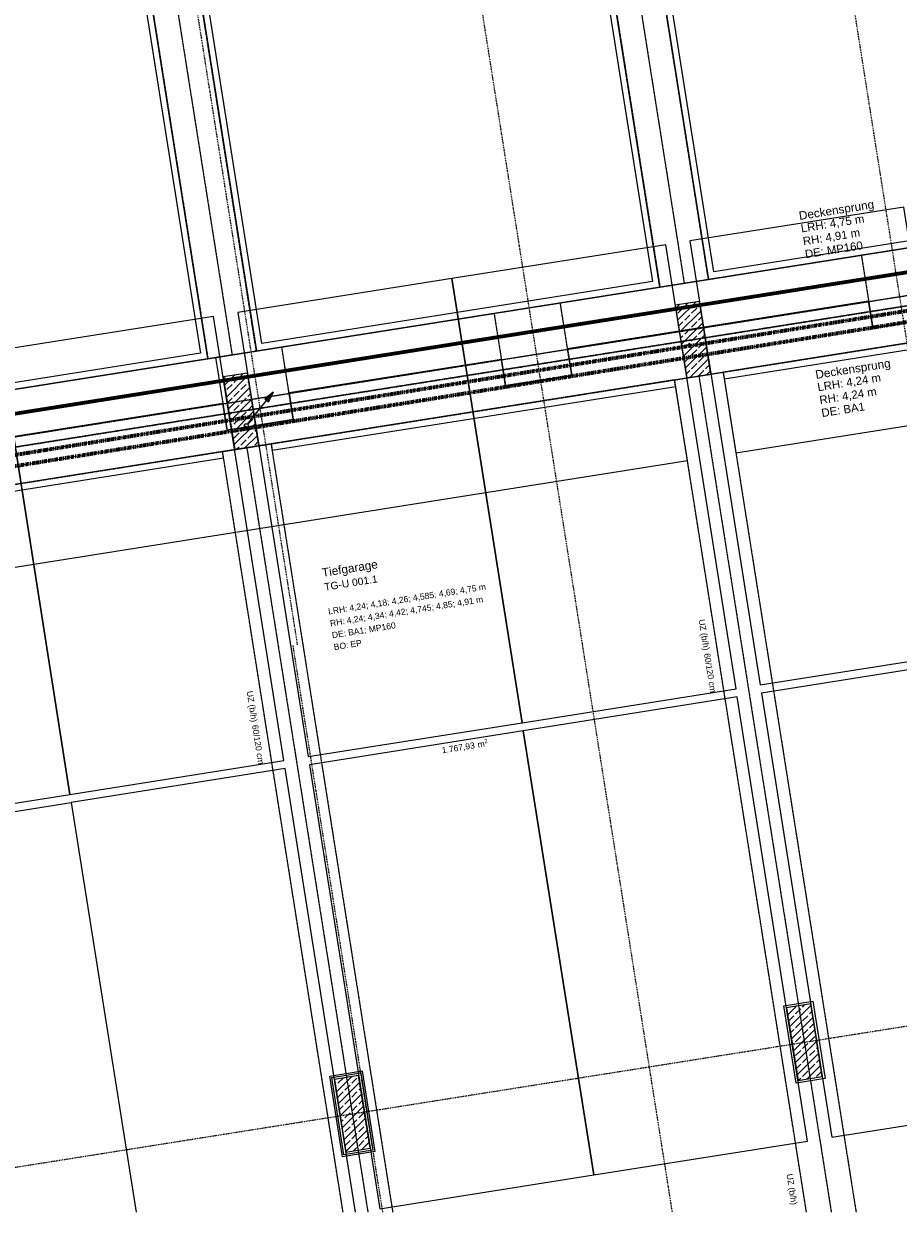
# Model space of a CAD drawing. Header units: millimetres. Extents: x 1523 to 75153, y -41886 to 10268.
# Tile 24 of 54: x 46177 to 56876, y -38700 to -24164. Entities that reach past the tile are written whole.
import ezdxf

# ---------------------------------------------------------------- set-up
doc = ezdxf.new("R2010")
doc.units = ezdxf.units.MM
for name, pattern in [('_Projekt 07 -  _  -  _  -  _  -', [7.5, 3.5, -2, 0, -2]), ('CAx_nichtHalbton', [20001.0584, 10000, -0.5292, 10000, -0.5292]), ('IMPORT-STRICHPUNKT _7_', [20, 10, -5, 0, -5]), ('IMPORT-VERDECKT _8_', [7.5, 5, -2.5]), ('Rasterlinie', [22.225, 12.7, -3.175, 3.175, -3.175])]:
    doc.linetypes.add(name, pattern=pattern)
for name, color, linetype, lineweight, true_color in [('20 A--Träger _ Deckenkonstruktion', 7, 'IMPORT-VERDECKT _8_', 13, 0x656565), ('50 A--Möblierung', 7, 'Continuous', 13, 0x656565), ('90 A--Achsraster _1_50_', 7, 'IMPORT-STRICHPUNKT _7_', 13, 0x656565), ('97 A--Etiketten _ Deckensprung', 7, 'Continuous', 13, 0x656565), ('97 A--Etiketten _ Träger', 7, 'Continuous', 13, 0x656565), ('Neubau_10 A--Stütze', 7, 'Continuous', 13, 0x656565), ('Neubau_10 VSI--Wärmeschutz _veritkal_', 7, 'Continuous', 13, 0x656565), ('Neubau_20 A--Träger _ Deckenkonstruktion', 7, 'IMPORT-VERDECKT _8_', 13, 0x656565), ('Neubau_20 VSI--Wärmeschutz _horizontal_ S_D', 7, 'Continuous', 13, 0x656565), ('Neubau_30 A--Träger _ Dachkonstruktion', 7, 'IMPORT-VERDECKT _8_', 13, 0x656565), ('Neubau_80 A--Raum', 7, 'Continuous', 13, 0x656565), ('Sockelbeschichtung Sprühnebel', 7, 'Continuous', 13, 0x656565), ('Xref_706_5_--_ÜP_-1_000_16_Übersichtsplan UG_IFC 2025_01_13_dwg', 7, 'Continuous', 13, 0x767676), ('XX', 7, 'Continuous', 18, 0x804040)]:
    doc.layers.add(name, color=color, linetype=linetype, lineweight=lineweight, true_color=true_color)
for name, color, linetype, lineweight in [('A-____-NOTE-TEXT', 7, 'Continuous', 13), ('Ex_LE-Trasse', 7, 'Continuous', 18), ('S-GRID-____-OTLN', 7, 'Continuous', 9)]:
    doc.layers.add(name, color=color, linetype=linetype, lineweight=lineweight)
doc.styles.add('Arial', font='arial.ttf', dxfattribs={"height": 75})
doc.styles.add('Arial_1', font='arial.ttf', dxfattribs={"height": 49.5})
doc.styles.add('Arial_3', font='arial.ttf', dxfattribs={"height": 100})
doc.styles.add('Arial_B', font='txt', dxfattribs={"height": 103.174603})
doc.styles.add('Arial_B_1', font='txt', dxfattribs={"height": 90.277778})
pattern_1 = [(131.336, (0, 0), (90.10192, 79.25683), []), (131.336, (-45.05, -39.63), (90.10192, 79.25683), [90, -30])]

# ---------------------------------------------------------------- blocks, each defined once
blk = doc.blocks.new('ELT_Leerrohr_Steigepfeil 1_50 - Anfang rauf-28785750-SuD_-1UG gesamt Plot  - Blatt 2')
at = {"layer": 'Ex_LE-Trasse'}
blk.add_circle((0, 0), 25.1, dxfattribs=at)
blk = doc.blocks.new('Xref_706_5_--_ÜP_-1_000_11_Übersichtsplan UG_IFC 2024_09_30_dwg_Standard-Rastermarker_13-41960566-SuD_-1UG gesamt Plot  - Blatt 2')
at = {"layer": '90 A--Achsraster _1_50_', "color": 9, "true_color": 0xcbcbcb, "flags": 128}
blk.add_lwpolyline([(0, 0), (590, 0), (27910, 0), (28500, 0)], dxfattribs=at)
blk = doc.blocks.new('Xref_706_5_--_ÜP_-1_000_11_Übersichtsplan UG_IFC 2024_09_30_dwg_Standard-Rastermarker_12-V5-SuD_-1UG gesamt Plot  - Blatt 2')
at = {"layer": '90 A--Achsraster _1_50_', "color": 9, "true_color": 0xcbcbcb}
blk.add_line((0, 0), (28500, 0), dxfattribs=at)
blk = doc.blocks.new('Xref_706_5_--_ÜP_-1_000_11_Übersichtsplan UG_IFC 2024_09_30_dwg_Standard-Rastermarker_24-41960578-SuD_-1UG gesamt Plot  - Blatt 2')
at = {"layer": '90 A--Achsraster _1_50_', "color": 9, "true_color": 0xcbcbcb}
blk.add_line((37191, 0), (92370, 0), dxfattribs=at)
blk = doc.blocks.new('Xref_706_5_--_ÜP_-1_000_11_Übersichtsplan UG_IFC 2024_09_30_dwg_Standard-Rastermarker_28-41960582-SuD_-1UG gesamt Plot  - Blatt 2')
at = {"layer": '90 A--Achsraster _1_50_', "color": 9, "true_color": 0xcbcbcb}
blk.add_line((62535, 0), (92975, 0), dxfattribs=at)
blk = doc.blocks.new('Xref_706_5_--_ÜP_-1_000_11_Übersichtsplan UG_IFC 2024_09_30_dwg_Tiefgarage_TG-U 001_1_67-41960517-SuD_-1UG gesamt Plot  - Blatt 2')
at = {"layer": 'Neubau_80 A--Raum', "attachment_point": 1, "rotation": 92.6681, "line_spacing_factor": 0.941778}
for s, insert, char_height, width, style in [('2', (26553, -42472), 49.5, 46.06, 'Arial_1'), (' m', (26572, -42589), 75, 138.65, 'Arial'), ('1.767,93', (26592, -43003), 75, 488.49, 'Arial')]:
    blk.add_mtext(s, dxfattribs=dict(at, insert=insert, char_height=char_height, width=width, style=style))
blk = doc.blocks.new('Xref_706_5_--_ÜP_-1_000_16_Übersichtsplan UG_IFC 2025_01_13_dwg-35469238-SuD_-1UG gesamt Plot  - Blatt 2')
at = {"layer": 'Neubau_10 A--Stütze', "true_color": 0xcbcbcb}
h = blk.add_hatch(dxfattribs=at)
h.set_pattern_fill('FP_2', color=9, style=0, pattern_type=2)
h.set_pattern_definition(pattern_1)
h.paths.add_polyline_path([(34838, -36334), (34810, -36036), (33914, -36119), (33942, -36418)])
h = blk.add_hatch(dxfattribs=at)
h.set_pattern_fill('FP_2', color=9, style=0, pattern_type=2)
h.set_pattern_definition(pattern_1)
h.paths.add_polyline_path([(26176, -37143), (26148, -36845), (25252, -36928), (25280, -37227)])
h = blk.add_hatch(dxfattribs=at)
h.set_pattern_fill('FP_2', color=9, style=0, pattern_type=2)
h.set_pattern_definition(pattern_1)
h.paths.add_polyline_path([(35359, -41910), (35331, -41611), (34435, -41695), (34463, -41994)])
h = blk.add_hatch(dxfattribs=at)
h.set_pattern_fill('FP_2', color=9, style=0, pattern_type=2)
h.set_pattern_definition(pattern_1)
h.paths.add_polyline_path([(26697, -42719), (26669, -42420), (25773, -42504), (25801, -42803), (25814, -42802)])
at = {"color": 253, "lineweight": 13, "true_color": 0xaaaaaa, "flags": 128}
blk.add_lwpolyline([(34418, -42048), (34381, -41650), (35376, -41557), (35414, -41955)], close=True, dxfattribs=at)
at = {"layer": '20 A--Träger _ Deckenkonstruktion', "color": 9, "true_color": 0xcbcbcb}
for p, q in [((28297, -72218), (23827, -24357)), ((29442, -72111), (25413, -28979)), ((26074, -42232), (25040, -31163)), ((25727, -38576), (25380, -34863)), ((26048, -42011), (25804, -39393)), ((27190, -54185), (26078, -42280)), ((26471, -46542), (26124, -42828))]:
    blk.add_line(p, q, dxfattribs=at)
at = {"layer": '20 A--Träger _ Deckenkonstruktion', "color": 9, "true_color": 0xcbcbcb, "flags": 128}
for points in [[(28415, -73485), (23976, -25955), (24922, -25866), (24675, -23221), (23729, -23309)], [(24813, -34916), (25709, -34832), (25637, -34065), (24741, -34149)], [(25236, -39446), (26132, -39362), (26056, -38546), (25160, -38629)], [(25557, -42881), (26453, -42797), (26377, -41981), (25481, -42064)]]:
    blk.add_lwpolyline(points, dxfattribs=at)
at = {"layer": '50 A--Möblierung', "color": 9, "true_color": 0xcbcbcb, "flags": 128}
for points in [[(35557, -35966), (35311, -33327), (29835, -33839), (30081, -36477)], [(29981, -36487), (29735, -33848), (24259, -34360), (24505, -36998)], [(35831, -38903), (35585, -36265), (30109, -36776), (30355, -39415)], [(30256, -39424), (30009, -36785), (24533, -37297), (24780, -39935)], [(36078, -41542), (35831, -38903), (30355, -39415), (30602, -42053)], [(30502, -42062), (30256, -39424), (24780, -39935), (25026, -42574)], [(31023, -47638), (30777, -45000), (30530, -42361), (25054, -42873), (25300, -45511), (30777, -45000), (25300, -45511), (25547, -48150)]]:
    blk.add_lwpolyline(points, close=True, dxfattribs=at)
for points in [[(36100, -41841), (30630, -42352), (30876, -44990), (35929, -44518)], [(35757, -47196), (31123, -47629), (30876, -44990), (35929, -44518)]]:
    blk.add_lwpolyline(points, dxfattribs=at)
at = {"layer": '90 A--Achsraster _1_50_', "color": 9, "true_color": 0xcbcbcb}
for p, q in [((36348, -37971), (28808, -38675)), ((36122, -41507), (29133, -42160))]:
    blk.add_line(p, q, dxfattribs=at)
at = {"layer": '97 A--Etiketten _ Deckensprung', "color": 9, "true_color": 0xcbcbcb, "flags": 128}
for points in [[(23991, -18590), (27040, -51234), (29123, -73530)], [(25034, -31155), (25309, -34096), (25637, -34065), (25709, -34832), (25380, -34863), (25727, -38576), (26056, -38546), (26132, -39362), (25804, -39393), (26048, -42011), (26377, -41981), (26453, -42797), (26124, -42828), (26471, -46542), (26800, -46511), (26871, -47278), (26543, -47308), (26890, -51022), (27218, -50992), (27290, -51758), (26961, -51789), (27185, -54182)]]:
    blk.add_lwpolyline(points, dxfattribs=at)
at = {"layer": 'Neubau_10 A--Stütze', "color": 9, "true_color": 0xcbcbcb, "flags": 128}
for points in [[(34838, -36334), (34810, -36036), (33914, -36119), (33942, -36418)], [(26176, -37143), (26148, -36845), (25252, -36928), (25280, -37227)], [(35359, -41910), (35331, -41611), (34435, -41695), (34463, -41994)], [(26697, -42719), (26669, -42420), (25773, -42504), (25801, -42803)]]:
    blk.add_lwpolyline(points, close=True, dxfattribs=at)
at = {"layer": 'Neubau_10 VSI--Wärmeschutz _veritkal_', "color": 9, "true_color": 0xcbcbcb, "flags": 128}
for points in [[(13679, -32917), (24452, -31911), (24902, -36730), (14829, -37671), (13336, -37811), (12187, -37918), (12195, -37997), (24989, -36802), (24524, -31824)], [(14900, -38428), (24973, -37487), (25423, -42306), (15349, -43247), (13856, -43386), (12708, -43494), (12716, -43573), (25510, -42378), (25045, -37400), (12251, -38595), (12258, -38674), (13406, -38567), (14900, -38428)], [(25566, -42975), (12771, -44171), (12779, -44250), (13926, -44143), (15420, -44004)], [(15420, -44004), (25494, -43063), (25944, -47882), (15870, -48823), (14376, -48962), (13229, -49069), (13236, -49149), (26031, -47954), (25566, -42975)]]:
    blk.add_lwpolyline(points, dxfattribs=at)
for points in [[(26134, -36695), (26214, -36688), (25749, -31710), (25669, -31717)], [(26655, -42271), (26735, -42264), (26270, -37285), (26190, -37293)], [(27176, -47847), (27255, -47839), (26790, -42861), (26711, -42869)]]:
    blk.add_lwpolyline(points, close=True, dxfattribs=at)
at = {"layer": 'Neubau_20 A--Träger _ Deckenkonstruktion', "color": 9, "true_color": 0xcbcbcb}
for p, q in [((11974, -38319), (25017, -37101)), ((12495, -43895), (25538, -42677))]:
    blk.add_line(p, q, dxfattribs=at)
at = {"layer": 'Neubau_20 A--Träger _ Deckenkonstruktion', "color": 9, "true_color": 0xcbcbcb, "flags": 128}
for points in [[(24989, -36802), (11946, -38021), (12002, -38618), (25045, -37400)], [(25510, -42378), (12467, -43596), (12522, -44194), (25566, -42975)]]:
    blk.add_lwpolyline(points, close=True, dxfattribs=at)
at = {"layer": 'Neubau_20 VSI--Wärmeschutz _horizontal_ S_D', "color": 9, "true_color": 0xcbcbcb, "flags": 128}
for points in [[(25274, -27486), (24049, -27600), (24188, -29093), (25413, -28979), (26134, -36695), (27129, -36602), (26409, -28886), (26269, -27393), (26144, -26048), (25148, -26141)], [(27175, -47847), (28171, -47754), (27185, -37200), (26190, -37293)]]:
    blk.add_lwpolyline(points, close=True, dxfattribs=at)
at = {"layer": 'Neubau_30 A--Träger _ Dachkonstruktion', "color": 9, "true_color": 0xcbcbcb}
for p, q in [((26162, -36994), (36472, -36031)), ((26683, -42570), (36110, -41689))]:
    blk.add_line(p, q, dxfattribs=at)
at = {"layer": 'Neubau_30 A--Träger _ Dachkonstruktion', "color": 9, "true_color": 0xcbcbcb, "flags": 128}
for points in [[(36453, -36334), (26190, -37293), (26134, -36695), (36492, -35728)], [(36091, -41992), (26711, -42869), (26655, -42271), (36129, -41386)]]:
    blk.add_lwpolyline(points, dxfattribs=at)
at = {"layer": 'Sockelbeschichtung Sprühnebel', "color": 9, "true_color": 0xcbcbcb, "flags": 128}
for points in [[(33915, -36451), (33882, -36092), (34837, -36003), (34871, -36361)], [(34436, -42026), (34402, -41668), (35358, -41579), (35392, -41937)]]:
    blk.add_lwpolyline(points, close=True, dxfattribs=at)
for name, p, rotation in [('Xref_706_5_--_ÜP_-1_000_11_Übersichtsplan UG_IFC 2024_09_30_dwg_Standard-Rastermarker_24-41960578-SuD_-1UG gesamt Plot  - Blatt 2', (32582, -110560), 95.33628353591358), ('Xref_706_5_--_ÜP_-1_000_11_Übersichtsplan UG_IFC 2024_09_30_dwg_Standard-Rastermarker_28-41960582-SuD_-1UG gesamt Plot  - Blatt 2', (41428, -111725), 95.33628353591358), ('Xref_706_5_--_ÜP_-1_000_11_Übersichtsplan UG_IFC 2024_09_30_dwg_Standard-Rastermarker_12-V5-SuD_-1UG gesamt Plot  - Blatt 2', (28389, -34195), 185.3362835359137), ('Xref_706_5_--_ÜP_-1_000_11_Übersichtsplan UG_IFC 2024_09_30_dwg_Standard-Rastermarker_12-V5-SuD_-1UG gesamt Plot  - Blatt 2', (28808, -38675), 185.3362835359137), ('Xref_706_5_--_ÜP_-1_000_11_Übersichtsplan UG_IFC 2024_09_30_dwg_Tiefgarage_TG-U 001_1_67-41960517-SuD_-1UG gesamt Plot  - Blatt 2', (1928, 1289), 2.668141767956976), ('Xref_706_5_--_ÜP_-1_000_11_Übersichtsplan UG_IFC 2024_09_30_dwg_Standard-Rastermarker_13-41960566-SuD_-1UG gesamt Plot  - Blatt 2', (29128, -42104), 185.3362835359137)]:
    blk.add_blockref(name, p, dxfattribs=dict(rotation=rotation))
at = {"layer": '97 A--Etiketten _ Deckensprung', "attachment_point": 1, "rotation": 95.3363, "line_spacing_factor": 0.941778}
for s, insert, char_height, width, style in [('Deckensprung', (24234, -35652), 103.17, 1165.5, 'Arial_B'), ('Deckensprung', (26186, -35575), 103.17, 1165.5, 'Arial_B'), ('LRH: 4,24 m', (26342, -35560), 100, 936.56, 'Arial_3'), ('RH: 4,24 m', (26501, -35545), 100, 843.52, 'Arial_3'), ('LRH: 4,75 m', (24390, -35638), 100, 936.56, 'Arial_3'), ('RH: 4,91 m', (24549, -35623), 100, 843.52, 'Arial_3'), ('DE: MP160', (24708, -35608), 100, 853.31, 'Arial_3'), ('DE: BA1', (26660, -35531), 100, 640.29, 'Arial_3')]:
    blk.add_mtext(s, dxfattribs=dict(at, insert=insert, char_height=char_height, width=width, style=style))
at = {"layer": '97 A--Etiketten _ Träger', "char_height": 75, "attachment_point": 1, "rotation": 5.3363, "line_spacing_factor": 0.941778, "style": 'Arial'}
for s, insert, width in [('UZ (b/h)', (35967, -36474), 458.19), ('60/120 cm', (29548, -37074), 584.9), ('UZ (b/h)', (29130, -37113), 458.19), ('UZ (b/h)', (29651, -42688), 458.19), ('60/120 cm', (30069, -42649), 584.9)]:
    blk.add_mtext(s, dxfattribs=dict(at, insert=insert, width=width))
at = {"layer": 'Neubau_80 A--Raum', "attachment_point": 1, "rotation": 95.3363, "line_spacing_factor": 0.941778}
for s, insert, char_height, width, style in [('4,24; 4,18; 4,26; 4,585; 4,69; 4,75 m', (28684, -41446), 75, 2022.82, 'Arial'), ('4,24; 4,34; 4,42; 4,745; 4,85; 4,91 m', (28836, -41489), 75, 2022.82, 'Arial'), ('BA1; MP160', (28983, -41481), 75, 703.35, 'Arial'), ('Tiefgarage', (28217, -41755), 103.2, 848.41, 'Arial_B'), ('TG-U 001.1', (28400, -41737), 90.3, 767, 'Arial_B_1'), ('EP', (29129, -41462), 75, 167.11, 'Arial'), ('LRH:', (28709, -41708), 75, 284.65, 'Arial'), ('RH:', (28855, -41694), 75, 214.86, 'Arial'), ('DE:', (29002, -41681), 75, 208.43, 'Arial'), ('BO:', (29149, -41667), 75, 215.78, 'Arial')]:
    blk.add_mtext(s, dxfattribs=dict(at, insert=insert, char_height=char_height, width=width, style=style))

msp = doc.modelspace()

# ---------------------------------------------------------------- hatches: boundary and pattern name
at = {"layer": 'A-____-NOTE-TEXT'}
msp.add_hatch(color=256, dxfattribs=at).paths.add_polyline_path([(49171.693, -28786.109), (49227.364, -28670.53), (49126.66, -28750.007)])

# ---------------------------------------------------------------- linework, layer by layer
at = {"layer": 'A-____-NOTE-TEXT', "lineweight": 9}
for p, q in [((48914.615, -29060.643), (49227.364, -28670.53)), ((49227.364, -28670.53), (49126.66, -28750.007)), ((49227.364, -28670.53), (49126.66, -28750.007)), ((49126.66, -28750.007), (49171.693, -28786.109)), ((49126.66, -28750.007), (49171.693, -28786.109)), ((49126.66, -28750.007), (49171.693, -28786.109)), ((49171.693, -28786.109), (49227.364, -28670.53)), ((49227.364, -28670.53), (49171.693, -28786.109))]:
    msp.add_line(p, q, dxfattribs=at)
at = {"layer": 'S-GRID-____-OTLN', "linetype": 'Rasterlinie', "lineweight": 25}
msp.add_line((73944.576, -24927.191), (16884.88, -33964.559), dxfattribs=at)
at = {"layer": 'XX', "color": 7, "linetype": 'CAx_nichtHalbton', "lineweight": 70, "true_color": 0xffffff}
msp.add_line((72664.654, -24723.897), (40196.55, -29864.089), dxfattribs=at)
at = {"layer": 'XX', "color": 163, "linetype": '_Projekt 07 -  _  -  _  -  _  -', "lineweight": 70, "true_color": 0x8080c0}
msp.add_line((40228.484, -30378.662), (72664.654, -25140.002), dxfattribs=at)
at = {"layer": 'XX', "color": 4, "linetype": '_Projekt 07 -  _  -  _  -  _  -', "lineweight": 70, "true_color": 0x00ffff}
msp.add_line((72664.654, -25281.239), (40234.664, -30518.902), dxfattribs=at)

# ---------------------------------------------------------------- block references
at = {"layer": 'Ex_LE-Trasse', "rotation": 6.33185823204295}
msp.add_blockref('ELT_Leerrohr_Steigepfeil 1_50 - Anfang rauf-28785750-SuD_-1UG gesamt Plot  - Blatt 2', (48898.959, -29080.261), dxfattribs=at)
at = {"layer": 'Xref_706_5_--_ÜP_-1_000_16_Übersichtsplan UG_IFC 2025_01_13_dwg', "color": 9, "true_color": 0xcbcbcb, "rotation": 273.6637164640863}
msp.add_blockref('Xref_706_5_--_ÜP_-1_000_16_Übersichtsplan UG_IFC 2025_01_13_dwg-35469238-SuD_-1UG gesamt Plot  - Blatt 2', (89683.72, 0), dxfattribs=at)

doc.saveas('drawing.dxf')
